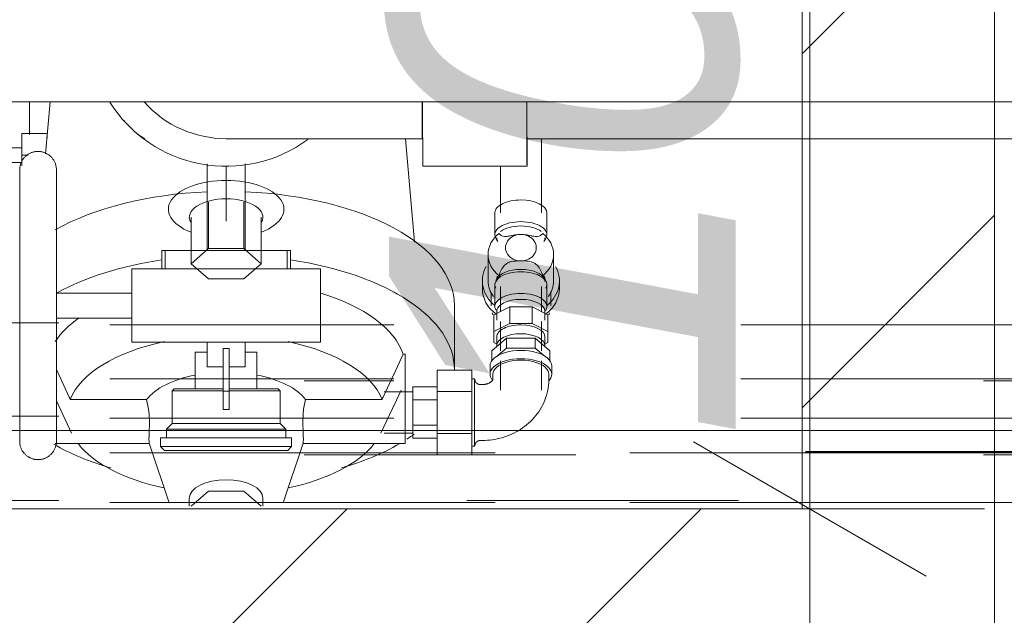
# Model space of a CAD drawing. Header units: centimetres. Extents: x -996 to 7161, y -1849 to 2591.
# Tile 22 of 49: x 1782 to 1833, y -302 to -271. Entities that reach past the tile are written whole.
import ezdxf

# ---------------------------------------------------------------- set-up
doc = ezdxf.new("R2010")
doc.units = ezdxf.units.CM
doc.header["$LTSCALE"] = 0.1
doc.header["$MEASUREMENT"] = 0
for name, pattern in [('Krawędzie ukryte', [270, 200, -70]), ('Przerywana podwójnie', [1093.611073, 529.166651, -211.666656, 141.111112, -211.666656]), ('Wipeout_Contour', [1000, 0, -1000])]:
    doc.linetypes.add(name, pattern=pattern)
for name, color, linetype in [('2_instalacje pompownia.ISTN', 7, 'Continuous'), ('2_stropy.K_IR', 7, 'Continuous'), ('3_pompownia.K_IR', 7, 'Continuous'), ('5_opisy.K_IR', 7, 'Continuous'), ('5_wymiary.K_IR', 7, 'Continuous')]:
    doc.layers.add(name, color=color, linetype=linetype)
doc.styles.add('GENERATED_STYLE_2', font='txt')
doc.dimstyles.new('GENERATED_STYLE__4', dxfattribs={"dimtxt": 18, "dimasz": 9.178744, "dimexe": 0.18, "dimexo": 2, "dimgap": 0.09, "dimtad": 1, "dimdec": 0, "dimzin": 0, "dimdsep": 46, "dimtxsty": 'GENERATED_STYLE_2', "dimblk": 'ARROWHEAD_2', "dimblk1": 'ARROWHEAD_2', "dimblk2": 'ARROWHEAD_2', "dimcen": 0.09, "dimclrd": 1, "dimclre": 1, "dimclrt": 1, "dimadec": 1, "dimazin": 0, "dimtfac": 1, "dimtdec": 4, "dimtmove": 0, "dimatfit": 3, "dimfxl": 1, "dimtolj": 1, "dimtzin": 0, "dimarcsym": 0})
doc.dimstyles.new('GENERATED_STYLE__5', dxfattribs={"dimtxt": 0.18, "dimasz": 18.24, "dimexe": 0.18, "dimexo": 0.0625, "dimgap": 0.09, "dimtad": 0, "dimtih": 1, "dimtoh": 1, "dimdec": 4, "dimzin": 0, "dimdsep": 46, "dimcen": 0.09, "dimadec": 0, "dimazin": 0, "dimtfac": 1, "dimtdec": 4, "dimtmove": 0, "dimatfit": 3, "dimldrblk": 'ARROWHEAD_5', "dimfxl": 1, "dimtolj": 1, "dimtzin": 0, "dimarcsym": 0})

# ---------------------------------------------------------------- blocks, each defined once
blk = doc.blocks.new('Strop_12_1', base_point=(1602.634, -306.858))
at = {"layer": '2_stropy.K_IR', "linetype": 'Continuous', "lineweight": 0, "true_color": 0x00c600}
h = blk.add_hatch(dxfattribs=at)
h.set_pattern_fill('Podwójny_szraf_1_4_0001', color=92, style=0, pattern_type=2)
h.set_pattern_definition([(45, (0, 0), (-45.962, 45.962), []), (45, (-9.19, 9.19), (-45.962, 45.962), [])])
h.paths.add_polyline_path([(1602.634, -306.858), (1832.634, -306.858), (1832.634, -221.858), (1602.634, -221.858)])
h.paths.add_polyline_path([(1612.634, -231.858), (1822.634, -231.858), (1822.634, -296.858), (1612.634, -296.858)], flags=0)
at = {"layer": '2_stropy.K_IR', "color": 7, "linetype": 'Continuous', "lineweight": 9, "flags": 128}
for points in [[(1602.634, -306.858), (1832.634, -306.858), (1832.634, -221.858), (1602.634, -221.858)], [(1612.634, -231.858), (1822.634, -231.858), (1822.634, -296.858), (1612.634, -296.858)]]:
    blk.add_lwpolyline(points, close=True, dxfattribs=at)
blk = doc.blocks.new('Rura 22[12]_1', base_point=(2103.697, -301.923))
at = {"layer": '2_instalacje pompownia.ISTN', "color": 252, "linetype": 'Przerywana podwójnie', "lineweight": 15}
blk.add_line((1293.697, -296.423), (2103.697, -296.423), dxfattribs=at)
at = {"layer": '2_instalacje pompownia.ISTN', "color": 252, "linetype": 'Krawędzie ukryte', "lineweight": 15}
blk.add_line((2103.697, -296.523), (1293.697, -296.523), dxfattribs=at)
blk = doc.blocks.new('Rura 22[16]_1', base_point=(2103.697, -293.044))
at = {"layer": '2_instalacje pompownia.ISTN', "color": 252, "linetype": 'Przerywana podwójnie', "lineweight": 15}
for p, q in [((1293.697, -292.044), (2103.697, -292.044)), ((2103.697, -294.044), (1293.697, -294.044))]:
    blk.add_line(p, q, dxfattribs=at)
at = {"layer": '2_instalacje pompownia.ISTN', "color": 252, "linetype": 'Krawędzie ukryte', "lineweight": 15}
for p, q in [((2103.697, -292.144), (1293.697, -292.144)), ((2103.697, -293.944), (1293.697, -293.944))]:
    blk.add_line(p, q, dxfattribs=at)
blk = doc.blocks.new('Rura 22[17]_1', base_point=(2103.697, -288.704))
at = {"layer": '2_instalacje pompownia.ISTN', "color": 252, "linetype": 'Przerywana podwójnie', "lineweight": 15}
for p, q in [((1293.697, -287.204), (2103.697, -287.204)), ((2103.697, -290.204), (1293.697, -290.204))]:
    blk.add_line(p, q, dxfattribs=at)
at = {"layer": '2_instalacje pompownia.ISTN', "color": 252, "linetype": 'Krawędzie ukryte', "lineweight": 15}
for p, q in [((2103.697, -287.304), (1293.697, -287.304)), ((2103.697, -290.104), (1293.697, -290.104))]:
    blk.add_line(p, q, dxfattribs=at)
blk = doc.blocks.new('Polilinia_6_1', base_point=(1822.813, -293.912))
at = {"layer": '5_opisy.K_IR', "color": 92, "linetype": 'Continuous', "lineweight": 50, "true_color": 0x00c600}
for q in [(1837.813, -288.912), (1837.813, -298.912)]:
    blk.add_line((1842.813, -293.912), q, dxfattribs=at)
at = {"layer": '5_opisy.K_IR', "color": 92, "linetype": 'Continuous', "lineweight": 50, "true_color": 0x00c600, "flags": 128}
blk.add_lwpolyline([(1822.813, -293.912), (1842.813, -293.912)], dxfattribs=at)
blk = doc.blocks.new('*D255')
at = {"layer": '5_wymiary.K_IR', "color": 1, "linetype": 'Continuous', "lineweight": 0}
for p, q in [((1823.044, -215.952), (1823.044, -221.858)), ((1829.083, -225.345), (1817.006, -218.372)), ((1813.986, -221.858), (1832.102, -221.858)), ((1823.044, -221.858), (1823.044, -296.858)), ((1829.083, -300.345), (1817.006, -293.372)), ((1813.986, -296.858), (1832.102, -296.858))]:
    blk.add_line(p, q, dxfattribs=at)
at = {"color": 254, "linetype": 'Wipeout_Contour', "lineweight": 0, "ltscale": 7288.129142}
blk.add_wipeout([(1819.444, -218.368), (1819.444, -191.049), (1801.444, -191.049), (1801.444, -218.368)], dxfattribs=at).dxf.layer = '5_wymiary.K_IR'
at = {"color": 254, "linetype": 'Wipeout_Contour', "lineweight": 0, "ltscale": 7327.900281}
blk.add_wipeout([(1819.444, -293.368), (1819.444, -266.049), (1801.444, -266.049), (1801.444, -293.368)], dxfattribs=at).dxf.layer = '5_wymiary.K_IR'
at = {"layer": '5_wymiary.K_IR', "color": 1, "lineweight": 0, "char_height": 18, "attachment_point": 7, "rotation": 90, "style": 'GENERATED_STYLE_2'}
for s, insert in [('\\A1;{\\pql;\\fArial|b0|i1|c238|p38;75}', (1819.444, -218.368)), ('\\A1;{\\pql;\\fArial|b0|i1|c238|p38;10}', (1819.444, -293.368))]:
    blk.add_mtext(s, dxfattribs=dict(at, insert=insert))
blk = doc.blocks.new('ARROWHEAD_2')
at = {"color": 0, "linetype": 'Continuous', "lineweight": 0}
for p, q in [((-0.3781, -0.655), (0.3781, 0.655)), ((0, 0), (-1, 0))]:
    blk.add_line(p, q, dxfattribs=at)
blk = doc.blocks.new('*D256')
at = {"layer": '5_wymiary.K_IR', "color": 1, "linetype": 'Continuous', "lineweight": 0}
for p, q in [((1823.044, -221.858), (1823.044, -296.858)), ((1829.083, -300.345), (1817.006, -293.372)), ((1813.986, -296.858), (1832.102, -296.858)), ((1823.044, -296.858), (1823.044, -306.858)), ((1829.083, -310.345), (1817.006, -303.372)), ((1813.986, -306.858), (1832.102, -306.858)), ((1823.044, -306.858), (1823.044, -643.912))]:
    blk.add_line(p, q, dxfattribs=at)
blk = doc.blocks.new('ARROWHEAD_5')
at = {"linetype": 'Continuous', "lineweight": 0}
blk.add_hatch(color=0, dxfattribs=at).paths.add_polyline_path([(-1, 0.2679), (0, 0), (-1, -0.2679)])
at = {"color": 0, "linetype": 'Continuous', "lineweight": 0}
blk.add_line((0, 0), (-1, 0), dxfattribs=at)
blk = doc.blocks.new('Wymiary_3', base_point=(1823.044, -221.858))
at = {"layer": '5_wymiary.K_IR', "color": 1, "linetype": 'Continuous', "lineweight": 0}
dim = blk.add_linear_dim(base=(1823.044, -296.858), p1=(1847.634, -221.858), p2=(1821.106, -296.858), angle=270, dimstyle='GENERATED_STYLE__4', dxfattribs=at)
dim.commit()
dim.dimension.update_dxf_attribs({"geometry": '*D255', "text_midpoint": (1810.444, -204.645), "dimtype": 160, "text_rotation": 90})
dim = blk.add_linear_dim(base=(1823.044, -306.858), p1=(1821.106, -296.858), p2=(1832.634, -306.858), angle=270, dimstyle='GENERATED_STYLE__4', dxfattribs=at)
dim.commit()
dim.dimension.update_dxf_attribs({"geometry": '*D256', "text_midpoint": (1810.444, -279.645), "dimtype": 160, "text_rotation": 90})

msp = doc.modelspace()

# ---------------------------------------------------------------- linework, layer by layer
at = {"layer": '3_pompownia.K_IR', "color": 7, "linetype": 'Continuous', "lineweight": 0}
for p, q in [((1782.528, -277.417), (1782.528, -275.753)), ((1783.596, -275.734), (1783.362, -278.428)), ((1782.138, -278.499), (1782.138, -277.373)), ((1782.138, -277.373), (1783.438, -277.373)), ((1783.438, -277.373), (1783.438, -277.593)), ((1780.538, -278.124), (1782.138, -278.124)), ((1782.138, -279.048), (1782.138, -278.499)), ((1782.138, -278.499), (1782.455, -278.499)), ((1780.538, -278.874), (1782.138, -278.874)), ((1791.751, -278.946), (1791.751, -283.444)), ((1792.738, -281.926), (1792.738, -279.075)), ((1793.726, -283.444), (1793.726, -278.946)), ((1791.829, -283.348), (1791.829, -280.932)), ((1793.648, -280.932), (1793.648, -283.348)), ((1790.92, -281.72), (1790.92, -284.136)), ((1794.557, -281.72), (1794.557, -284.136)), ((1789.394, -283.444), (1789.394, -284.397)), ((1789.57, -284.397), (1789.57, -283.444)), ((1791.829, -283.348), (1790.92, -284.136)), ((1793.648, -283.348), (1791.829, -283.348)), ((1794.557, -284.136), (1793.648, -283.348)), ((1790.92, -284.136), (1791.829, -284.923)), ((1793.648, -284.923), (1794.557, -284.136)), ((1787.849, -284.396), (1787.849, -284.397)), ((1787.849, -288.207), (1787.849, -284.397)), ((1791.829, -284.923), (1793.648, -284.923)), ((1787.849, -285.654), (1783.925, -285.654)), ((1783.925, -286.95), (1787.849, -286.95)), ((1791.751, -288.207), (1791.751, -289.477)), ((1793.726, -289.477), (1793.726, -288.207)), ((1791.138, -288.729), (1791.751, -288.729)), ((1791.138, -288.729), (1791.138, -290.625)), ((1792.58, -290.747), (1792.58, -288.524)), ((1792.897, -288.524), (1792.58, -288.524)), ((1792.897, -288.524), (1792.897, -290.747)), ((1793.726, -288.729), (1794.338, -288.729)), ((1794.338, -290.627), (1794.338, -288.729)), ((1783.925, -289.63), (1784.589, -291.055)), ((1790.038, -290.625), (1789.938, -290.725)), ((1789.938, -290.725), (1789.938, -292.425)), ((1792.569, -290.725), (1789.938, -290.725)), ((1792.569, -290.625), (1790.038, -290.625)), ((1792.58, -291.699), (1792.58, -290.747)), ((1792.897, -290.747), (1792.58, -290.747)), ((1792.897, -290.747), (1792.897, -291.699)), ((1795.438, -290.625), (1792.908, -290.625)), ((1795.538, -290.725), (1792.908, -290.725)), ((1795.538, -290.725), (1795.438, -290.625)), ((1795.538, -292.425), (1795.538, -290.725)), ((1783.925, -291.256), (1784.708, -292.919)), ((1784.644, -291.177), (1788.611, -291.177)), ((1792.897, -291.699), (1792.58, -291.699)), ((1789.938, -292.425), (1789.638, -292.725)), ((1789.638, -292.725), (1789.638, -293.175)), ((1792.738, -292.725), (1789.638, -292.725)), ((1792.738, -292.425), (1789.938, -292.425)), ((1795.538, -292.425), (1792.738, -292.425)), ((1789.338, -293.175), (1789.338, -293.625)), ((1789.338, -293.175), (1792.738, -293.175)), ((1783.864, -293.455), (1788.748, -293.455)), ((1788.744, -293.448), (1789.779, -296.551)), ((1789.338, -293.625), (1789.538, -293.825)), ((1792.738, -293.625), (1789.338, -293.625)), ((1792.738, -293.825), (1789.538, -293.825)), ((1790.92, -296.72), (1791.829, -295.932)), ((1791.829, -295.932), (1793.648, -295.932)), ((1793.648, -295.932), (1794.557, -296.72)), ((1790.826, -296.304), (1790.826, -296.72)), ((1794.651, -296.72), (1794.651, -296.304))]:
    msp.add_line(p, q, dxfattribs=at)
at = {"layer": '3_pompownia.K_IR', "color": 7, "linetype": 'Continuous', "lineweight": 0, "flags": 128}
for points in [[(1787.438, -276.684), (1787.486, -276.749)], [(1788.002, -277.281), (1788.071, -277.338), (1788.196, -277.434), (1788.327, -277.529), (1788.463, -277.619), (1788.511, -277.65)], [(1782.02, -279.253), (1782.02, -279.215), (1782.023, -279.177), (1782.026, -279.139), (1782.032, -279.102), (1782.039, -279.064), (1782.047, -279.027), (1782.057, -278.99), (1782.068, -278.954), (1782.081, -278.918), (1782.095, -278.882), (1782.11, -278.848), (1782.127, -278.814), (1782.145, -278.78), (1782.165, -278.747), (1782.186, -278.716), (1782.208, -278.685), (1782.231, -278.654), (1782.256, -278.625), (1782.282, -278.597), (1782.308, -278.57), (1782.336, -278.544), (1782.365, -278.519), (1782.395, -278.496), (1782.426, -278.473), (1782.457, -278.452), (1782.49, -278.432), (1782.523, -278.413), (1782.557, -278.396), (1782.592, -278.38), (1782.627, -278.366), (1782.663, -278.352), (1782.699, -278.341), (1782.736, -278.331), (1782.773, -278.322), (1782.81, -278.315), (1782.848, -278.309), (1782.886, -278.305), (1782.924, -278.302), (1782.962, -278.301), (1783, -278.301), (1783.038, -278.303), (1783.076, -278.307), (1783.114, -278.311), (1783.151, -278.318), (1783.189, -278.326), (1783.225, -278.335), (1783.262, -278.346), (1783.298, -278.358), (1783.334, -278.372), (1783.368, -278.387), (1783.403, -278.404), (1783.436, -278.422), (1783.469, -278.441), (1783.501, -278.461), (1783.533, -278.483), (1783.563, -278.506), (1783.592, -278.531), (1783.621, -278.556), (1783.648, -278.582), (1783.674, -278.61), (1783.7, -278.639), (1783.724, -278.668), (1783.746, -278.699), (1783.768, -278.73), (1783.788, -278.762), (1783.807, -278.795), (1783.825, -278.829), (1783.841, -278.864), (1783.856, -278.899), (1783.87, -278.934), (1783.882, -278.97), (1783.892, -279.007), (1783.901, -279.044), (1783.909, -279.081), (1783.915, -279.119), (1783.92, -279.157), (1783.923, -279.195), (1783.924, -279.233), (1783.925, -279.253)], [(1782.02, -279.66), (1782.02, -279.571), (1782.02, -279.493), (1782.02, -279.426), (1782.02, -279.369), (1782.02, -279.324), (1782.02, -279.29), (1782.02, -279.267), (1782.02, -279.255), (1782.02, -279.253)], [(1782.02, -279.253), (1782.02, -279.259), (1782.02, -279.276), (1782.02, -279.304), (1782.02, -279.343), (1782.02, -279.394), (1782.02, -279.455), (1782.02, -279.528), (1782.02, -279.611), (1782.02, -279.705), (1782.02, -279.81), (1782.02, -279.925), (1782.02, -280.05), (1782.02, -280.185), (1782.02, -280.33), (1782.02, -280.485), (1782.02, -280.649), (1782.02, -280.821), (1782.02, -281.003), (1782.02, -281.193), (1782.02, -281.391), (1782.02, -281.598), (1782.02, -281.811), (1782.02, -282.032), (1782.02, -282.26), (1782.02, -282.494), (1782.02, -282.734), (1782.02, -282.98), (1782.02, -283.231), (1782.02, -283.488), (1782.02, -283.748), (1782.02, -284.013), (1782.02, -284.281), (1782.02, -284.553), (1782.02, -284.828), (1782.02, -285.104), (1782.02, -285.383), (1782.02, -285.663), (1782.02, -285.944), (1782.02, -286.226), (1782.02, -286.508), (1782.02, -286.79), (1782.02, -287.071), (1782.02, -287.35), (1782.02, -287.628), (1782.02, -287.904), (1782.02, -288.177), (1782.02, -288.447), (1782.02, -288.714), (1782.02, -288.977), (1782.02, -289.236), (1782.02, -289.489), (1782.02, -289.738), (1782.02, -289.982), (1782.02, -290.219), (1782.02, -290.45), (1782.02, -290.675), (1782.02, -290.892), (1782.02, -291.103), (1782.02, -291.305), (1782.02, -291.5), (1782.02, -291.686), (1782.02, -291.864), (1782.02, -292.032), (1782.02, -292.192), (1782.02, -292.342), (1782.02, -292.482), (1782.02, -292.613), (1782.02, -292.733), (1782.02, -292.844), (1782.02, -292.943), (1782.02, -293.032), (1782.02, -293.111), (1782.02, -293.178), (1782.02, -293.235), (1782.02, -293.28), (1782.02, -293.314), (1782.02, -293.337), (1782.02, -293.349), (1782.02, -293.35)], [(1783.925, -279.253), (1783.925, -279.259), (1783.925, -279.276), (1783.925, -279.304), (1783.925, -279.343), (1783.925, -279.394), (1783.925, -279.455), (1783.925, -279.528), (1783.925, -279.611), (1783.925, -279.705)], [(1783.925, -293.35), (1783.925, -293.345), (1783.925, -293.328), (1783.925, -293.3), (1783.925, -293.26), (1783.925, -293.21), (1783.925, -293.148), (1783.925, -293.076), (1783.925, -292.993), (1783.925, -292.899), (1783.925, -292.794), (1783.925, -292.679), (1783.925, -292.554), (1783.925, -292.419), (1783.925, -292.274), (1783.925, -292.119), (1783.925, -291.955), (1783.925, -291.783), (1783.925, -291.601), (1783.925, -291.411), (1783.925, -291.213), (1783.925, -291.006), (1783.925, -290.793), (1783.925, -290.572), (1783.925, -290.344), (1783.925, -290.11), (1783.925, -289.87), (1783.925, -289.624), (1783.925, -289.373), (1783.925, -289.117), (1783.925, -288.856), (1783.925, -288.591), (1783.925, -288.323), (1783.925, -288.051), (1783.925, -287.777), (1783.925, -287.5), (1783.925, -287.221), (1783.925, -286.941), (1783.925, -286.66), (1783.925, -286.378), (1783.925, -286.096), (1783.925, -285.814), (1783.925, -285.534), (1783.925, -285.254), (1783.925, -284.976), (1783.925, -284.7), (1783.925, -284.427), (1783.925, -284.157), (1783.925, -283.89), (1783.925, -283.627), (1783.925, -283.369), (1783.925, -283.115), (1783.925, -282.866), (1783.925, -282.622), (1783.925, -282.385), (1783.925, -282.154), (1783.925, -281.929), (1783.925, -281.712), (1783.925, -281.501), (1783.925, -281.299), (1783.925, -281.104), (1783.925, -280.918), (1783.925, -280.74), (1783.925, -280.572), (1783.925, -280.412), (1783.925, -280.262), (1783.925, -280.122), (1783.925, -279.991), (1783.925, -279.871), (1783.925, -279.76), (1783.925, -279.661), (1783.925, -279.571), (1783.925, -279.493), (1783.925, -279.426), (1783.925, -279.369), (1783.925, -279.324), (1783.925, -279.29), (1783.925, -279.267), (1783.925, -279.255), (1783.925, -279.253)], [(1784.589, -291.055), (1784.617, -291.115), (1784.644, -291.177)], [(1788.611, -291.177), (1788.715, -291.675), (1788.741, -291.939), (1788.748, -292.071), (1788.753, -292.201), (1788.755, -292.329), (1788.754, -292.454), (1788.75, -292.575), (1788.747, -292.691), (1788.744, -292.801), (1788.74, -292.904), (1788.736, -293.001), (1788.733, -293.089), (1788.731, -293.241), (1788.733, -293.354), (1788.736, -293.395), (1788.74, -293.425), (1788.744, -293.445), (1788.747, -293.454)], [(1782.02, -293.35), (1782.02, -293.345), (1782.02, -293.328), (1782.02, -293.3), (1782.02, -293.26), (1782.02, -293.21), (1782.02, -293.148), (1782.02, -293.076), (1782.02, -292.992), (1782.02, -292.898)], [(1783.925, -293.35), (1783.924, -293.388), (1783.922, -293.426), (1783.918, -293.464), (1783.912, -293.502), (1783.906, -293.54), (1783.897, -293.577), (1783.887, -293.614), (1783.876, -293.65), (1783.864, -293.686), (1783.849, -293.721), (1783.834, -293.756), (1783.817, -293.79), (1783.799, -293.824), (1783.779, -293.856), (1783.758, -293.888), (1783.736, -293.919), (1783.713, -293.949), (1783.688, -293.978), (1783.663, -294.007), (1783.636, -294.034), (1783.608, -294.06), (1783.579, -294.084), (1783.549, -294.108), (1783.518, -294.131), (1783.487, -294.152), (1783.454, -294.172), (1783.421, -294.19), (1783.387, -294.208), (1783.352, -294.224), (1783.317, -294.238), (1783.281, -294.251), (1783.245, -294.263), (1783.208, -294.273), (1783.171, -294.282), (1783.134, -294.289), (1783.096, -294.295), (1783.058, -294.299), (1783.02, -294.302), (1782.982, -294.303), (1782.944, -294.302), (1782.906, -294.301), (1782.868, -294.297), (1782.831, -294.292), (1782.793, -294.286), (1782.756, -294.278), (1782.719, -294.269), (1782.682, -294.258), (1782.646, -294.245), (1782.611, -294.232), (1782.576, -294.216), (1782.541, -294.2), (1782.508, -294.182), (1782.475, -294.163), (1782.443, -294.142), (1782.412, -294.12), (1782.381, -294.097), (1782.352, -294.073), (1782.323, -294.048), (1782.296, -294.021), (1782.27, -293.994), (1782.245, -293.965), (1782.221, -293.936), (1782.198, -293.905), (1782.176, -293.874), (1782.156, -293.841), (1782.137, -293.808), (1782.119, -293.775), (1782.103, -293.74), (1782.088, -293.705), (1782.075, -293.669), (1782.063, -293.633), (1782.052, -293.597), (1782.043, -293.56), (1782.035, -293.522), (1782.029, -293.485), (1782.025, -293.447), (1782.021, -293.409), (1782.02, -293.371), (1782.02, -293.35)], [(1782.475, -294.162), (1782.443, -294.141), (1782.412, -294.12), (1782.381, -294.097), (1782.352, -294.072), (1782.323, -294.047), (1782.296, -294.02), (1782.27, -293.993), (1782.245, -293.964), (1782.221, -293.935), (1782.198, -293.904), (1782.176, -293.873), (1782.156, -293.84), (1782.137, -293.807), (1782.119, -293.774), (1782.103, -293.739), (1782.088, -293.704), (1782.075, -293.669), (1782.063, -293.632), (1782.052, -293.596), (1782.043, -293.559), (1782.035, -293.521), (1782.029, -293.484), (1782.025, -293.446), (1782.021, -293.408), (1782.02, -293.37)], [(1783.925, -292.943), (1783.925, -293.032), (1783.925, -293.111), (1783.925, -293.178), (1783.925, -293.234), (1783.925, -293.28), (1783.925, -293.314), (1783.925, -293.337), (1783.925, -293.349), (1783.925, -293.35)], [(1783.912, -293.501), (1783.906, -293.539), (1783.897, -293.576), (1783.887, -293.613), (1783.876, -293.649), (1783.864, -293.685), (1783.849, -293.72), (1783.834, -293.755), (1783.817, -293.789), (1783.799, -293.823), (1783.779, -293.855), (1783.758, -293.887), (1783.736, -293.918), (1783.713, -293.948), (1783.688, -293.978), (1783.663, -294.006), (1783.636, -294.033), (1783.608, -294.059), (1783.579, -294.084), (1783.549, -294.107), (1783.518, -294.13), (1783.487, -294.151), (1783.454, -294.171), (1783.421, -294.19), (1783.387, -294.207), (1783.352, -294.223), (1783.317, -294.237), (1783.281, -294.25), (1783.245, -294.262), (1783.208, -294.272), (1783.171, -294.281), (1783.134, -294.288), (1783.096, -294.294), (1783.058, -294.298), (1783.02, -294.301), (1782.982, -294.302), (1782.944, -294.302), (1782.906, -294.3), (1782.868, -294.296), (1782.831, -294.291), (1782.793, -294.285), (1782.756, -294.277), (1782.719, -294.268), (1782.682, -294.257), (1782.646, -294.244), (1782.611, -294.231), (1782.576, -294.216), (1782.541, -294.199), (1782.508, -294.181)]]:
    msp.add_lwpolyline(points, dxfattribs=at)
at = {"layer": '3_pompownia.K_IR', "color": 7, "linetype": 'Continuous', "lineweight": 0}
msp.add_arc((1792.738, -271.926), 5.715, 222.0433, 270, dxfattribs=at)
msp.add_arc((1792.738, -271.926), 5.715, 222.0433, 270, dxfattribs=at)
for centre, major_axis, ratio, start_param, end_param in [((1792.738, -281.304), (-3, 0), 0.5, 4.712389, 7.193782), ((1792.738, -286.301), (-11.85, 0), 0.5, 4.796218, 5.558203), ((1792.738, -281.72), (-1.913, 0), 0.5, 4.712389, 6.544985), ((1792.738, -281.72), (-1.913, 0), 0.5, 2.879793, 4.712389), ((1818.138, -283.444), (28.744, 0), 0.000072, 3.141593, 3.252057), ((1792.738, -289.618), (-11.85, 0), 0.5, 4.999553, 5.545919), ((1792.738, -289.618), (-9.33, 0), 0.5, 5.670696, 5.96831), ((1792.738, -291.974), (-8.25, 0), 0.5, 5.113527, 6.088738), ((1792.738, -289.477), (-0.987, 0), 0.000072, 0, 1.408173), ((1792.738, -289.477), (0.987, 0), 0.000072, 4.875012, 6.283185), ((1792.738, -291.974), (-4.425, 0), 0.5, 5.082353, 5.914651), ((1792.738, -289.618), (-11.85, 0), 0.5, 0.714821, 1.040377), ((1792.738, -291.974), (-8.25, 0), 0.5, 0.371381, 1.167946), ((1792.738, -296.304), (-1.913, 0), 0.5, 4.712389, 6.283185), ((1792.738, -296.304), (-1.913, 0), 0.5, 3.141593, 4.712389)]:
    msp.add_ellipse(centre, major_axis=major_axis, ratio=ratio, start_param=start_param, end_param=end_param, dxfattribs=at)

# ---------------------------------------------------------------- block references
at = {"layer": '2_instalacje pompownia.ISTN', "color": 252, "linetype": 'Przerywana podwójnie', "lineweight": 0}
for name, p in [('Rura 22[17]_1', (2103.697, -288.704)), ('Rura 22[16]_1', (2103.697, -293.044)), ('Rura 22[12]_1', (2103.697, -301.923))]:
    msp.add_blockref(name, p, dxfattribs=at)
at = {"layer": '2_stropy.K_IR', "color": 7, "linetype": 'Continuous', "lineweight": 9}
msp.add_blockref('Strop_12_1', (1602.634, -306.858), dxfattribs=at)
at = {"layer": '5_opisy.K_IR', "color": 92, "linetype": 'Continuous', "lineweight": 50, "true_color": 0x00c600}
msp.add_blockref('Polilinia_6_1', (1822.813, -293.912), dxfattribs=at)

# ---------------------------------------------------------------- next in the draw order: block references
at = {"layer": '5_wymiary.K_IR', "color": 1, "linetype": 'Continuous', "lineweight": 0}
msp.add_blockref('Wymiary_3', (1823.044, -221.858), dxfattribs=at)

# ---------------------------------------------------------------- next in the draw order: linework, layer by layer
at = {"layer": '3_pompownia.K_IR', "color": 7, "linetype": 'Continuous', "lineweight": 0}
for p, q in [((1737.303, -275.734), (1846.858, -275.734)), ((1802.513, -283.021), (1802.046, -277.641)), ((1808.351, -277.641), (1868.013, -277.641)), ((1809.103, -281.497), (1809.103, -277.631)), ((1802.949, -279.076), (1808.359, -279.076)), ((1806.973, -279.076), (1806.973, -281.497)), ((1806.688, -281.497), (1806.688, -282.623)), ((1809.388, -282.623), (1809.388, -281.497)), ((1806.746, -282.817), (1806.842, -282.976)), ((1806.788, -282.796), (1806.788, -282.924)), ((1809.235, -282.976), (1809.331, -282.817)), ((1809.288, -282.924), (1809.288, -282.796)), ((1795.907, -284.397), (1795.907, -283.444)), ((1796.082, -284.397), (1796.082, -283.444)), ((1806.338, -283.657), (1806.338, -285.022)), ((1809.738, -285.022), (1809.738, -283.657)), ((1787.849, -284.397), (1797.628, -284.397)), ((1797.628, -284.397), (1797.628, -284.396)), ((1797.628, -288.207), (1797.628, -284.397)), ((1806.038, -285.022), (1806.038, -285.421)), ((1806.688, -285.221), (1806.688, -286.347)), ((1806.842, -284.867), (1806.746, -285.026)), ((1806.788, -284.92), (1806.788, -285.048)), ((1809.331, -285.026), (1809.235, -284.867)), ((1809.288, -285.048), (1809.288, -284.92)), ((1809.388, -286.347), (1809.388, -285.221)), ((1810.038, -285.421), (1810.038, -285.022)), ((1806.488, -285.671), (1806.488, -286.321)), ((1806.973, -285.307), (1806.973, -286.606)), ((1809.103, -286.606), (1809.103, -285.307)), ((1809.588, -286.321), (1809.588, -285.671)), ((1804.588, -289.618), (1804.588, -286.301)), ((1806.638, -286.776), (1807.459, -286.366)), ((1806.788, -286.606), (1806.788, -287.066)), ((1807.459, -286.366), (1808.618, -286.366)), ((1807.459, -286.366), (1807.459, -287.232)), ((1808.618, -286.366), (1809.438, -286.776)), ((1808.618, -286.366), (1808.618, -287.232)), ((1809.288, -287.066), (1809.288, -286.606)), ((1806.638, -286.776), (1806.638, -287.642)), ((1807.459, -287.232), (1806.638, -287.642)), ((1806.973, -287.123), (1806.973, -288.65)), ((1808.618, -287.232), (1807.459, -287.232)), ((1809.438, -287.642), (1808.618, -287.232)), ((1809.103, -288.65), (1809.103, -287.123)), ((1809.438, -286.776), (1809.438, -287.642)), ((1806.638, -287.642), (1806.638, -288.221)), ((1809.438, -288.221), (1809.438, -287.642)), ((1797.628, -288.207), (1787.849, -288.207)), ((1806.537, -288.65), (1807.288, -288)), ((1806.638, -288.221), (1806.795, -288.3)), ((1806.788, -287.932), (1806.788, -288.391)), ((1807.288, -288), (1808.789, -288)), ((1807.288, -288.52), (1807.288, -288)), ((1808.789, -288), (1809.54, -288.65)), ((1808.789, -288.52), (1808.789, -288)), ((1809.282, -288.3), (1809.438, -288.221)), ((1809.288, -288.391), (1809.288, -287.932)), ((1806.537, -288.65), (1806.537, -289.17)), ((1807.288, -288.52), (1806.851, -288.898)), ((1808.789, -288.52), (1807.288, -288.52)), ((1809.225, -288.898), (1808.789, -288.52)), ((1809.54, -289.17), (1809.54, -288.65)), ((1800.887, -291.055), (1801.93, -288.818)), ((1801.93, -288.818), (1802.038, -288.818)), ((1802.038, -288.818), (1802.038, -291.055)), ((1806.973, -289.17), (1806.973, -290.698)), ((1809.103, -290.698), (1809.103, -289.17)), ((1803.688, -290.758), (1803.688, -289.661)), ((1803.688, -289.661), (1805.488, -289.661)), ((1805.488, -289.661), (1805.488, -290.758)), ((1806.438, -289.43), (1806.438, -289.863)), ((1809.638, -289.863), (1809.638, -289.43)), ((1805.639, -290.105), (1805.488, -290.105)), ((1805.639, -293.37), (1805.639, -290.105)), ((1806.588, -289.863), (1806.588, -290.123)), ((1809.488, -290.123), (1809.488, -289.863)), ((1800.769, -292.919), (1801.82, -290.688)), ((1802.438, -290.79), (1800.938, -290.79)), ((1802.438, -291.191), (1802.438, -290.527)), ((1802.438, -290.527), (1803.688, -290.527)), ((1803.688, -292.952), (1803.688, -290.758)), ((1803.688, -290.758), (1805.488, -290.758)), ((1805.488, -290.758), (1805.488, -292.952)), ((1806.038, -290.405), (1805.939, -290.405)), ((1796.866, -291.177), (1800.833, -291.177)), ((1802.038, -293.455), (1802.038, -291.055)), ((1802.438, -292.519), (1802.438, -291.191)), ((1802.438, -291.191), (1803.688, -291.191)), ((2038.109, -292.789), (1521.102, -292.789)), ((1795.838, -292.725), (1792.738, -292.725)), ((1795.838, -292.725), (1795.538, -292.425)), ((1795.838, -293.175), (1795.838, -292.725)), ((1802.438, -293.183), (1802.438, -292.519)), ((1802.438, -292.519), (1803.688, -292.519)), ((1792.738, -293.175), (1796.138, -293.175)), ((1796.138, -293.625), (1796.138, -293.175)), ((1800.938, -292.92), (1802.438, -292.92)), ((1802.438, -293.183), (1803.688, -293.183)), ((1803.688, -294.049), (1803.688, -292.952)), ((1803.688, -292.952), (1805.488, -292.952)), ((1805.488, -292.952), (1805.488, -294.049)), ((1805.639, -293.605), (1805.639, -293.37)), ((1805.939, -293.305), (1806.038, -293.305)), ((1796.138, -293.625), (1792.738, -293.625)), ((1795.938, -293.825), (1792.738, -293.825)), ((1795.698, -296.551), (1796.733, -293.448)), ((1795.938, -293.825), (1796.138, -293.625)), ((1796.729, -293.455), (1802.038, -293.455)), ((1805.488, -293.605), (1805.639, -293.605)), ((1803.688, -294.049), (1805.488, -294.049))]:
    msp.add_line(p, q, dxfattribs=at)
at = {"layer": '3_pompownia.K_IR', "color": 7, "linetype": 'Continuous', "lineweight": 0, "flags": 128}
for points in [[(1792.738, -277.641), (1792.747, -277.641), (1792.771, -277.641), (1792.812, -277.641), (1792.869, -277.641), (1792.942, -277.641), (1793.031, -277.641), (1793.136, -277.641), (1793.256, -277.641), (1793.393, -277.641), (1793.544, -277.641), (1793.71, -277.641), (1793.892, -277.641), (1794.087, -277.641), (1794.297, -277.641), (1794.521, -277.641), (1794.758, -277.641), (1795.008, -277.641), (1795.271, -277.641), (1795.547, -277.641), (1795.834, -277.641), (1796.132, -277.641), (1796.442, -277.641), (1796.761, -277.641), (1797.091, -277.641), (1797.43, -277.641), (1797.778, -277.641), (1798.134, -277.641), (1798.498, -277.641), (1798.869, -277.641), (1799.246, -277.641), (1799.629, -277.641), (1800.018, -277.641), (1800.411, -277.641), (1800.809, -277.641), (1801.21, -277.641), (1801.613, -277.641), (1802.019, -277.641), (1802.426, -277.641), (1802.834, -277.641), (1802.924, -277.641)], [(1806.906, -282.559), (1806.955, -282.614), (1806.984, -282.637), (1807.017, -282.658), (1807.054, -282.676), (1807.094, -282.693), (1807.189, -282.713), (1807.243, -282.714), (1807.304, -282.71), (1807.368, -282.703), (1807.401, -282.699), (1807.435, -282.694), (1807.469, -282.688), (1807.504, -282.682), (1807.576, -282.666), (1807.651, -282.649), (1807.689, -282.642), (1807.727, -282.636), (1807.765, -282.631), (1807.804, -282.626), (1807.881, -282.618), (1808.038, -282.608)], [(1808.038, -282.608), (1808.195, -282.618), (1808.273, -282.626), (1808.312, -282.631), (1808.35, -282.636), (1808.388, -282.642), (1808.426, -282.649), (1808.5, -282.666), (1808.573, -282.682), (1808.608, -282.688), (1808.642, -282.694), (1808.676, -282.699), (1808.709, -282.703), (1808.773, -282.71), (1808.833, -282.714), (1808.888, -282.713), (1808.982, -282.693), (1809.023, -282.676), (1809.06, -282.658), (1809.093, -282.637), (1809.122, -282.614), (1809.171, -282.559)], [(1808.038, -283.986), (1807.881, -283.985), (1807.804, -283.99), (1807.765, -283.993), (1807.727, -283.997), (1807.689, -284.001), (1807.651, -284.006), (1807.576, -284.016), (1807.504, -284.032), (1807.469, -284.042), (1807.435, -284.055), (1807.401, -284.069), (1807.368, -284.085), (1807.304, -284.122), (1807.243, -284.165), (1807.189, -284.214), (1807.094, -284.332), (1807.054, -284.398), (1807.017, -284.465), (1806.984, -284.535), (1806.955, -284.606), (1806.906, -284.755)], [(1809.171, -284.755), (1809.122, -284.606), (1809.093, -284.535), (1809.06, -284.465), (1809.023, -284.398), (1808.982, -284.332), (1808.888, -284.214), (1808.833, -284.165), (1808.773, -284.122), (1808.709, -284.085), (1808.676, -284.069), (1808.642, -284.055), (1808.608, -284.042), (1808.573, -284.032), (1808.5, -284.016), (1808.426, -284.006), (1808.388, -284.001), (1808.35, -283.997), (1808.312, -283.993), (1808.273, -283.99), (1808.195, -283.985), (1808.038, -283.986)], [(1806.906, -284.755), (1806.853, -284.777), (1806.815, -284.816), (1806.793, -284.871), (1806.789, -284.942)], [(1809.288, -284.942), (1809.284, -284.871), (1809.262, -284.816), (1809.224, -284.777), (1809.171, -284.755)], [(1805.639, -290.105), (1805.639, -290.117), (1805.64, -290.129), (1805.641, -290.141), (1805.643, -290.153), (1805.645, -290.164), (1805.648, -290.176), (1805.651, -290.188), (1805.654, -290.199), (1805.658, -290.211), (1805.663, -290.222), (1805.668, -290.233), (1805.673, -290.243), (1805.679, -290.254), (1805.685, -290.264), (1805.691, -290.274), (1805.698, -290.284), (1805.706, -290.294), (1805.713, -290.303), (1805.721, -290.312), (1805.73, -290.32), (1805.739, -290.328), (1805.748, -290.336), (1805.757, -290.344), (1805.767, -290.351), (1805.777, -290.357), (1805.787, -290.364), (1805.798, -290.369), (1805.808, -290.375), (1805.819, -290.38), (1805.83, -290.384), (1805.841, -290.389), (1805.853, -290.392), (1805.864, -290.395), (1805.876, -290.398), (1805.888, -290.401), (1805.9, -290.402), (1805.912, -290.404), (1805.924, -290.404), (1805.936, -290.405), (1805.939, -290.405)], [(1806.038, -293.305), (1806.169, -293.303), (1806.299, -293.296), (1806.428, -293.285), (1806.558, -293.269), (1806.686, -293.248), (1806.814, -293.224), (1806.942, -293.194), (1807.068, -293.161), (1807.192, -293.122), (1807.316, -293.08), (1807.438, -293.033), (1807.558, -292.981), (1807.676, -292.925), (1807.793, -292.865), (1807.907, -292.8), (1808.019, -292.731), (1808.128, -292.657), (1808.234, -292.58), (1808.338, -292.498), (1808.438, -292.412), (1808.535, -292.322), (1808.629, -292.228), (1808.719, -292.13), (1808.804, -292.028), (1808.886, -291.922), (1808.963, -291.813), (1809.036, -291.701), (1809.104, -291.585), (1809.167, -291.466), (1809.225, -291.344), (1809.278, -291.22), (1809.325, -291.093), (1809.366, -290.964), (1809.402, -290.833), (1809.431, -290.7), (1809.455, -290.566), (1809.472, -290.431), (1809.483, -290.296), (1809.488, -290.16), (1809.488, -290.123)], [(1806.588, -290.123), (1806.588, -290.125), (1806.588, -290.128), (1806.588, -290.13), (1806.587, -290.133), (1806.587, -290.136), (1806.586, -290.14), (1806.584, -290.145), (1806.583, -290.149), (1806.58, -290.155), (1806.577, -290.161), (1806.574, -290.168), (1806.57, -290.176), (1806.564, -290.184), (1806.558, -290.193), (1806.551, -290.202), (1806.543, -290.212), (1806.534, -290.222), (1806.523, -290.233), (1806.511, -290.244), (1806.498, -290.256), (1806.484, -290.267), (1806.469, -290.279), (1806.452, -290.29), (1806.434, -290.302), (1806.414, -290.313), (1806.394, -290.324), (1806.372, -290.335), (1806.349, -290.345), (1806.325, -290.354), (1806.3, -290.363), (1806.275, -290.371), (1806.248, -290.379), (1806.221, -290.385), (1806.193, -290.391), (1806.164, -290.396), (1806.135, -290.399), (1806.106, -290.402), (1806.076, -290.404), (1806.046, -290.405), (1806.038, -290.405)], [(1796.729, -293.454), (1796.733, -293.445), (1796.737, -293.425), (1796.741, -293.395), (1796.744, -293.354), (1796.746, -293.241), (1796.744, -293.089), (1796.741, -293.001), (1796.737, -292.904), (1796.733, -292.801), (1796.729, -292.691), (1796.726, -292.575), (1796.723, -292.454), (1796.722, -292.329), (1796.722, -292.266), (1796.724, -292.201), (1796.728, -292.071), (1796.735, -291.939), (1796.761, -291.675), (1796.866, -291.177)], [(1800.833, -291.177), (1800.86, -291.115), (1800.887, -291.055)], [(1805.939, -293.305), (1805.927, -293.305), (1805.915, -293.306), (1805.903, -293.307), (1805.891, -293.309), (1805.879, -293.311), (1805.868, -293.313), (1805.856, -293.317), (1805.845, -293.32), (1805.833, -293.324), (1805.822, -293.329), (1805.811, -293.333), (1805.8, -293.339), (1805.79, -293.345), (1805.78, -293.351), (1805.77, -293.357), (1805.76, -293.364), (1805.75, -293.372), (1805.741, -293.379), (1805.732, -293.387), (1805.724, -293.396), (1805.716, -293.405), (1805.708, -293.414), (1805.7, -293.423), (1805.693, -293.433), (1805.686, -293.443), (1805.68, -293.453), (1805.674, -293.463), (1805.669, -293.474), (1805.664, -293.485), (1805.659, -293.496), (1805.655, -293.507), (1805.652, -293.519), (1805.648, -293.53), (1805.646, -293.542), (1805.643, -293.554), (1805.641, -293.566), (1805.64, -293.578), (1805.639, -293.59), (1805.639, -293.602), (1805.639, -293.605)]]:
    msp.add_lwpolyline(points, dxfattribs=at)
at = {"layer": '3_pompownia.K_IR', "color": 7, "linetype": 'Continuous', "lineweight": 0}
msp.add_arc((1792.738, -271.925), 7.15, 212.362, 306.3007, dxfattribs=at)
for centre, major_axis, ratio, start_param, end_param in [((1802.924, -271.926), (0, 5.715), 0.002, 2.304591, 3.141593), ((1802.924, -271.926), (0, 5.715), 0.002, 2.304591, 3.141593), ((1802.949, -271.926), (0, 7.15), 0.002, 2.135546, 3.141593), ((1808.359, -271.926), (0, 7.15), 0.002, 2.135546, 3.776865), ((1808.359, -271.926), (0, 5.715), 0.002, 2.666852, 3.141593), ((1792.738, -281.304), (-3, 0), 0.5, 2.230996, 4.712389), ((1792.738, -286.301), (-11.85, 0), 0.5, 3.141593, 4.628102), ((1808.038, -281.497), (1.35, 0), 0.499925, 1.570796, 3.141593), ((1808.038, -281.497), (-1.35, 0), 0.499925, 3.141593, 4.712389), ((1808.038, -282.623), (-1.35, 0), 0.499925, 4.712389, 6.535457), ((1808.038, -282.623), (-1.35, 0), 0.499925, 2.889321, 4.712389), ((1808.038, -283.657), (-1.7, 0), 0.866069, 5.44125, 7.12512), ((1808.038, -282.796), (-1.25, 0), 0.499925, 4.712389, 5.716654), ((1808.038, -283.297), (-0.796, 0), 0.866069, 4.712389, 7.853982), ((1808.038, -282.796), (-1.25, 0), 0.499925, 3.708124, 4.712389), ((1808.038, -283.297), (-0.796, 0), 0.866069, 1.570796, 4.712389), ((1808.038, -283.657), (-1.7, 0), 0.866069, 2.299658, 3.983528), ((1792.738, -283.442), (28.744, 0), 0.000072, 4.601925, 4.822853), ((1767.338, -283.444), (28.744, 0), 0.000072, 6.172721, 6.283185), ((1792.738, -289.618), (-11.85, 0), 0.5, 3.141593, 4.425224), ((1808.038, -285.022), (-2, 0), 0.866069, 5.835318, 7.106697), ((1808.038, -285.221), (-1.35, 0), 0.499925, 4.712389, 6.549884), ((1808.038, -285.048), (-1.25, 0), 0.499925, 4.712389, 6.094621), ((1808.038, -285.048), (-1.25, 0), 0.499925, 3.330157, 4.712389), ((1808.038, -285.221), (-1.35, 0), 0.499925, 2.874894, 4.712389), ((1808.038, -285.022), (-2, 0), 0.866069, 2.318081, 3.58946), ((1808.038, -285.022), (-1.7, 0), 0.866069, 0, 0.589049), ((1808.038, -285.671), (-1.55, 0), 0.866069, 5.524045, 5.663134), ((1808.038, -285.671), (-1.55, 0), 0.866069, 3.761644, 3.900732), ((1808.038, -285.022), (1.7, 0), 0.866069, 5.694137, 6.283185), ((1792.738, -289.618), (-9.33, 0), 0.5, 3.313934, 4.15668), ((1808.038, -285.421), (-2, 0), 0.866069, 0, 0.873649), ((1808.038, -286.347), (-1.35, 0), 0.499925, 4.712389, 6.596302), ((1808.038, -286.347), (-1.35, 0), 0.499925, 2.828476, 4.712389), ((1808.038, -285.421), (2, 0), 0.866069, 5.409536, 6.283185), ((1808.038, -286.606), (1.25, 0), 0.499925, 1.570796, 3.141593), ((1808.038, -286.606), (-1.25, 0), 0.499925, 3.141593, 4.712389), ((1808.038, -286.321), (-1.55, 0), 0.866069, 0.27589, 0.353422), ((1808.038, -286.321), (-1.55, 0), 0.866069, 2.788171, 2.865702), ((1808.038, -287.932), (1.25, 0), 0.499925, 1.570796, 3.141593), ((1808.038, -288.391), (1.25, 0), 0.499925, 1.570796, 3.141593), ((1808.038, -287.932), (-1.25, 0), 0.499925, 3.141593, 4.712389), ((1808.038, -288.391), (-1.25, 0), 0.499925, 3.141593, 4.712389), ((1792.738, -291.974), (-8.25, 0), 0.5, 3.33604, 4.311251), ((1808.038, -289.43), (1.6, 0), 0.499925, 0, 3.141593), ((1808.038, -289.863), (1.6, 0), 0.499925, 0, 3.141593), ((1808.038, -289.863), (1.45, 0), 0.499925, 0, 3.141593), ((1792.738, -291.974), (-4.425, 0), 0.5, 3.510127, 4.342425), ((1808.038, -289.863), (-1.6, 0), 0.499925, 0, 0.354627), ((1808.038, -289.863), (-1.6, 0), 0.499925, 2.672908, 3.141593), ((1792.738, -289.618), (-11.85, 0), 0.5, 2.484201, 2.539809), ((1792.738, -291.974), (-8.25, 0), 0.5, 1.973647, 2.770212), ((1792.738, -289.618), (-11.85, 0), 0.5, 2.101215, 2.431493)]:
    msp.add_ellipse(centre, major_axis=major_axis, ratio=ratio, start_param=start_param, end_param=end_param, dxfattribs=at)

# ---------------------------------------------------------------- next in the draw order: leaders
at = {"layer": '5_opisy.K_IR', "color": 7, "linetype": 'Continuous', "lineweight": 0, "annotation_type": 0, "has_hookline": 1, "hookline_direction": 1, "text_width": 175.446}
msp.add_leader([(1862.813, -293.912), (1805.617, -179.557), (1781.17, -179.557)], dimstyle='GENERATED_STYLE__5', dxfattribs=at)

doc.saveas('drawing.dxf')
